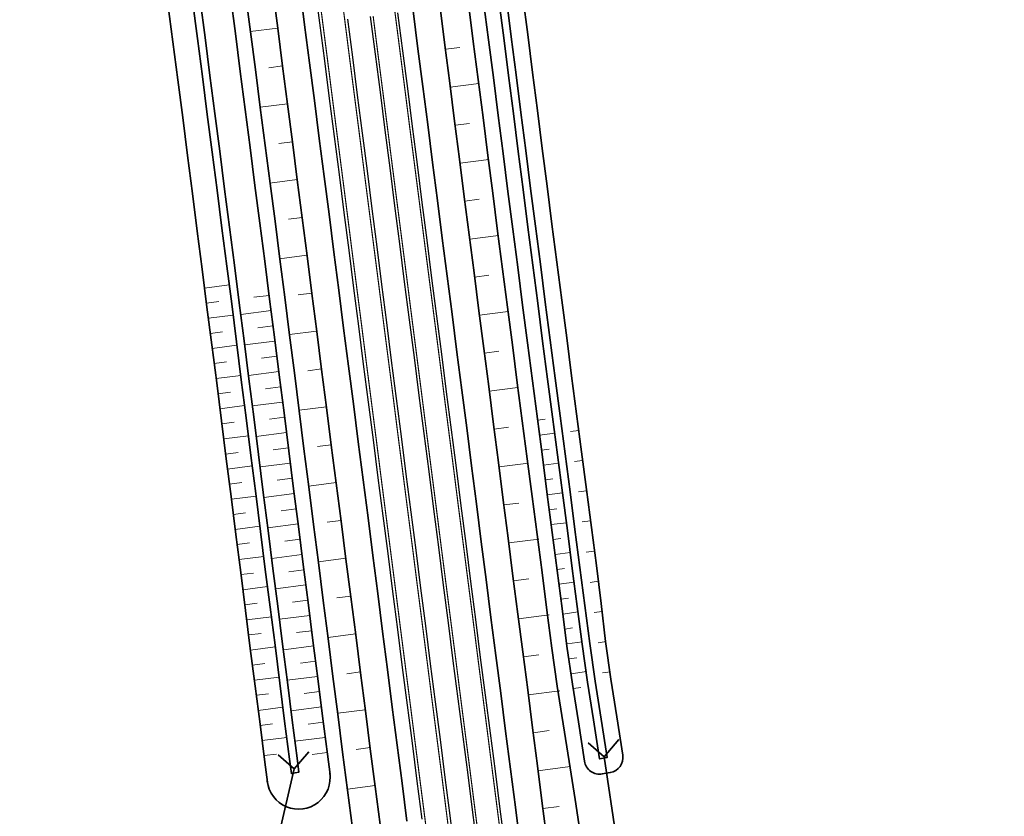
# Model space of a CAD drawing. Header units: metres. Extents: x 154839 to 161660, y 370737 to 378039.
# Tile 76 of 121: x 157084 to 157213, y 373805 to 373909. Entities that reach past the tile are written whole.
import ezdxf

# ---------------------------------------------------------------- set-up
doc = ezdxf.new("R2010")
doc.units = ezdxf.units.M
doc.linetypes.add('VW-3-3_STREEP', pattern=[6, 3, -3])
for name, color, linetype, lineweight in [('B-WE-GW-TALUDARCERING_LANG-G', 100, 'Continuous', 18), ('B-WE-GW-TALUDARCERING_WATER-G', 130, 'Continuous', 18), ('N-WE-GW-GRONDWERK_BERM-G', 100, 'Continuous', 35), ('N-WE-GW-WATERGANG-G', 130, 'Continuous', 35), ('n-we-kw-kunstwerk_duiker-g', 170, 'Continuous', 35), ('N-WE-VH-VERHARDING_HALFVERHARDING_BERM-G', 252, 'Continuous', 35), ('N-WE-VH-VERHARDING_KANTVERHARDING-G', 210, 'Continuous', 30), ('N-WE-VW-MARKERING_LANGS_STREEP_33_015-G', 7, 'VW-3-3_STREEP', 35), ('N-WE-VW-MARKERING_LANGS_STREEP_DOORGETROKKEN_015-G', 7, 'Continuous', 35)]:
    doc.layers.add(name, color=color, linetype=linetype, lineweight=lineweight)

msp = doc.modelspace()

# ---------------------------------------------------------------- linework, layer by layer
at = {"layer": 'B-WE-GW-TALUDARCERING_LANG-G'}
for p, q in [((157117.73, 373908.16), (157114.14, 373907.7)), ((157139.66, 373905.38), (157141.54, 373905.62)), ((157118.37, 373903.21), (157116.57, 373902.98)), ((157140.3, 373900.41), (157144.06, 373900.9)), ((157119, 373898.26), (157115.42, 373897.8)), ((157140.94, 373895.45), (157142.82, 373895.69)), ((157119.64, 373893.3), (157117.85, 373893.07)), ((157141.58, 373890.48), (157145.33, 373890.96)), ((157120.28, 373888.35), (157116.7, 373887.89)), ((157142.22, 373885.52), (157144.09, 373885.76)), ((157120.91, 373883.4), (157119.13, 373883.17)), ((157142.85, 373880.55), (157146.6, 373881.03)), ((157121.55, 373878.44), (157117.98, 373877.98)), ((157143.49, 373875.59), (157145.36, 373875.83)), ((157122.18, 373873.49), (157120.4, 373873.26)), ((157144.13, 373870.62), (157147.88, 373871.1)), ((157122.82, 373868.53), (157119.26, 373868.08)), ((157144.77, 373865.66), (157146.64, 373865.9)), ((157123.46, 373863.58), (157121.68, 373863.35)), ((157145.4, 373860.69), (157149.15, 373861.17)), ((157124.09, 373858.63), (157120.53, 373858.17)), ((157146.04, 373855.72), (157147.94, 373855.97)), ((157124.73, 373853.67), (157122.94, 373853.44)), ((157146.68, 373850.76), (157150.52, 373851.25)), ((157125.37, 373848.72), (157121.79, 373848.26)), ((157147.32, 373845.79), (157149.26, 373846.04)), ((157126, 373843.77), (157124.21, 373843.54)), ((157147.96, 373840.83), (157151.89, 373841.33)), ((157126.64, 373838.81), (157123.05, 373838.35)), ((157148.59, 373835.86), (157150.58, 373836.12)), ((157127.28, 373833.86), (157125.48, 373833.63)), ((157149.23, 373830.9), (157153.26, 373831.41)), ((157127.91, 373828.91), (157124.31, 373828.44)), ((157149.87, 373825.93), (157151.9, 373826.19)), ((157128.55, 373823.95), (157126.75, 373823.72)), ((157150.51, 373820.97), (157154.62, 373821.49)), ((157129.18, 373819), (157125.58, 373818.54)), ((157151.15, 373816), (157153.23, 373816.27)), ((157129.82, 373814.05), (157128.01, 373813.81)), ((157151.78, 373811.03), (157155.99, 373811.58)), ((157130.46, 373809.09), (157126.84, 373808.63)), ((157152.42, 373806.07), (157154.57, 373806.35))]:
    msp.add_line(p, q, dxfattribs=at)
at = {"layer": 'B-WE-GW-TALUDARCERING_WATER-G'}
for p, q in [((157108.16, 373874.15), (157111.38, 373874.56)), ((157108.41, 373872.17), (157110.02, 373872.38)), ((157116.59, 373873.2), (157114.61, 373872.95)), ((157116.85, 373871.21), (157112.88, 373870.7)), ((157108.66, 373870.2), (157111.88, 373870.61)), ((157108.91, 373868.23), (157110.52, 373868.43)), ((157117.1, 373869.21), (157115.12, 373868.96)), ((157117.35, 373867.22), (157113.39, 373866.71)), ((157109.16, 373866.26), (157112.38, 373866.67)), ((157109.41, 373864.28), (157111.02, 373864.49)), ((157117.61, 373865.23), (157115.62, 373864.97)), ((157117.86, 373863.23), (157113.89, 373862.73)), ((157109.66, 373862.31), (157112.89, 373862.72)), ((157109.91, 373860.34), (157111.53, 373860.54)), ((157118.11, 373861.24), (157116.13, 373860.99)), ((157118.37, 373859.24), (157114.4, 373858.74)), ((157110.16, 373858.37), (157113.39, 373858.78)), ((157110.42, 373856.39), (157112.03, 373856.6)), ((157118.62, 373857.25), (157116.64, 373857)), ((157151.73, 373856.86), (157152.72, 373856.99)), ((157118.88, 373855.26), (157114.91, 373854.75)), ((157157.11, 373855.54), (157156.04, 373855.4)), ((157110.67, 373854.42), (157113.89, 373854.83)), ((157151.98, 373854.91), (157153.97, 373855.17)), ((157119.13, 373853.26), (157117.15, 373853.01)), ((157152.24, 373852.96), (157153.23, 373853.09)), ((157110.92, 373852.45), (157112.53, 373852.66)), ((157157.62, 373851.59), (157156.55, 373851.45)), ((157111.17, 373850.48), (157114.39, 373850.89)), ((157119.38, 373851.27), (157115.42, 373850.77)), ((157152.49, 373851.01), (157154.47, 373851.27)), ((157119.64, 373849.28), (157117.65, 373849.02)), ((157152.75, 373849.06), (157153.74, 373849.19)), ((157111.42, 373848.51), (157113.03, 373848.71)), ((157158.13, 373847.64), (157157.06, 373847.51)), ((157111.67, 373846.53), (157114.89, 373846.94)), ((157119.89, 373847.28), (157115.92, 373846.78)), ((157153, 373847.11), (157154.98, 373847.37)), ((157120.14, 373845.29), (157118.16, 373845.04)), ((157153.25, 373845.16), (157154.25, 373845.29)), ((157111.92, 373844.56), (157113.53, 373844.77)), ((157158.64, 373843.7), (157157.57, 373843.56)), ((157112.17, 373842.59), (157115.4, 373843)), ((157120.4, 373843.3), (157116.43, 373842.79)), ((157153.51, 373843.21), (157155.49, 373843.47)), ((157120.65, 373841.3), (157118.67, 373841.05)), ((157153.76, 373841.26), (157154.75, 373841.39)), ((157112.42, 373840.62), (157114.03, 373840.82)), ((157112.67, 373838.64), (157115.9, 373839.05)), ((157120.9, 373839.31), (157116.94, 373838.8)), ((157154.02, 373839.31), (157156, 373839.57)), ((157159.15, 373839.75), (157158.08, 373839.61)), ((157121.16, 373837.32), (157119.17, 373837.06)), ((157154.27, 373837.36), (157155.26, 373837.49)), ((157112.92, 373836.67), (157114.54, 373836.88)), ((157113.18, 373834.7), (157116.4, 373835.11)), ((157121.41, 373835.32), (157117.44, 373834.82)), ((157154.52, 373835.41), (157156.51, 373835.67)), ((157159.66, 373835.8), (157158.59, 373835.66)), ((157154.78, 373833.46), (157155.77, 373833.59)), ((157113.43, 373832.73), (157115.04, 373832.93)), ((157121.67, 373833.33), (157119.68, 373833.08)), ((157113.68, 373830.75), (157116.9, 373831.16)), ((157121.92, 373831.33), (157117.95, 373830.83)), ((157155.04, 373831.51), (157157.04, 373831.79)), ((157160.16, 373831.85), (157159.12, 373831.72)), ((157155.31, 373829.56), (157156.31, 373829.7)), ((157113.93, 373828.78), (157115.54, 373828.99)), ((157122.17, 373829.34), (157120.19, 373829.09)), ((157114.18, 373826.81), (157117.4, 373827.22)), ((157122.43, 373827.35), (157118.46, 373826.84)), ((157155.59, 373827.61), (157157.58, 373827.9)), ((157160.7, 373827.91), (157159.67, 373827.77)), ((157155.86, 373825.67), (157156.86, 373825.81)), ((157114.43, 373824.84), (157116.04, 373825.04)), ((157122.68, 373825.35), (157120.7, 373825.1)), ((157114.68, 373822.87), (157117.91, 373823.28)), ((157122.93, 373823.36), (157118.97, 373822.86)), ((157156.14, 373823.72), (157158.12, 373824)), ((157161.25, 373823.97), (157160.22, 373823.82)), ((157156.41, 373821.77), (157157.4, 373821.91)), ((157114.93, 373820.89), (157116.54, 373821.1)), ((157123.19, 373821.37), (157121.2, 373821.11)), ((157115.18, 373818.92), (157118.41, 373819.33)), ((157123.44, 373819.37), (157119.47, 373818.87)), ((157115.43, 373816.95), (157117.05, 373817.15)), ((157123.69, 373817.38), (157121.71, 373817.13)), ((157115.69, 373814.98), (157118.91, 373815.39)), ((157123.95, 373815.39), (157119.98, 373814.88)), ((157115.94, 373813), (157117.55, 373813.21)), ((157124.2, 373813.39), (157122.22, 373813.14))]:
    msp.add_line(p, q, dxfattribs=at)
at = {"layer": 'N-WE-GW-GRONDWERK_BERM-G', "flags": 128}
for points in [[(157113.52, 373912.64), (157114.17, 373907.68), (157114.81, 373902.72), (157115.45, 373897.76), (157116.09, 373892.81), (157116.73, 373887.85), (157117.37, 373882.89), (157118.01, 373877.93), (157118.64, 373872.97), (157119.27, 373868.01), (157119.91, 373863.05), (157120.54, 373858.09), (157121.16, 373853.13), (157121.79, 373848.17), (157122.42, 373843.21), (157123.05, 373838.25), (157123.68, 373833.29), (157124.31, 373828.33), (157124.94, 373823.37), (157125.58, 373818.41), (157126.21, 373813.45), (157126.85, 373808.49), (157127.49, 373803.53)], [(157117.1, 373913.1), (157117.73, 373908.14), (157118.37, 373903.18), (157119.01, 373898.22), (157119.64, 373893.26), (157120.28, 373888.3), (157120.92, 373883.34), (157121.56, 373878.38), (157122.19, 373873.43), (157122.83, 373868.47), (157123.47, 373863.51), (157124.1, 373858.55), (157124.74, 373853.59), (157125.38, 373848.63), (157126.02, 373843.67), (157126.65, 373838.71), (157127.29, 373833.75), (157127.93, 373828.79), (157128.56, 373823.83), (157129.2, 373818.87), (157129.84, 373813.91), (157130.47, 373808.95), (157131.11, 373804)], [(157152.97, 373801.76), (157152.34, 373806.72), (157151.7, 373811.68), (157151.06, 373816.64), (157150.43, 373821.6), (157149.79, 373826.56), (157149.15, 373831.52), (157148.51, 373836.48), (157147.88, 373841.44), (157147.24, 373846.4), (157146.6, 373851.36), (157145.97, 373856.31), (157145.33, 373861.27), (157144.69, 373866.23), (157144.06, 373871.19), (157143.42, 373876.15), (157142.78, 373881.11), (157142.14, 373886.07), (157141.51, 373891.03), (157140.87, 373895.99), (157140.23, 373900.95), (157139.6, 373905.91), (157138.96, 373910.87)], [(157142.69, 373911.35), (157143.32, 373906.39), (157143.95, 373901.43), (157144.59, 373896.47), (157145.22, 373891.51), (157145.86, 373886.55), (157146.5, 373881.59), (157147.14, 373876.63), (157147.78, 373871.67), (157148.43, 373866.71), (157149.07, 373861.75), (157149.72, 373856.8), (157150.37, 373851.84), (157151.01, 373846.88), (157151.66, 373841.92), (157152.31, 373836.96), (157152.95, 373832.01), (157153.59, 373827.05), (157154.3, 373822.1), (157155.08, 373817.16), (157155.86, 373812.22), (157156.63, 373807.27), (157157.4, 373802.33)]]:
    msp.add_lwpolyline(points, dxfattribs=at)
at = {"layer": 'N-WE-GW-WATERGANG-G', "flags": 128}
for points in [[(157111.54, 373912.38), (157112.18, 373907.43), (157112.83, 373902.47), (157113.47, 373897.51), (157114.11, 373892.55), (157114.75, 373887.59), (157115.39, 373882.63), (157116.02, 373877.67), (157116.66, 373872.71), (157117.29, 373867.75), (157117.92, 373862.79), (157118.55, 373857.83), (157119.18, 373852.87), (157119.81, 373847.91), (157120.44, 373842.95), (157121.06, 373837.99), (157121.69, 373833.03), (157122.33, 373828.07), (157122.96, 373823.11), (157123.59, 373818.15), (157124.23, 373813.19), (157124.57, 373810.52)], [(157146.66, 373911.86), (157147.29, 373906.9), (157147.92, 373901.94), (157148.56, 373896.98), (157149.19, 373892.02), (157149.83, 373887.06), (157150.47, 373882.1), (157151.11, 373877.14), (157151.75, 373872.18), (157152.39, 373867.22), (157153.04, 373862.26), (157153.69, 373857.31), (157154.33, 373852.35), (157154.98, 373847.39), (157155.63, 373842.43), (157156.27, 373837.47), (157156.92, 373832.52), (157157.56, 373827.56), (157158.27, 373822.61), (157159.05, 373817.67), (157159.85, 373812.57), (157160.83, 373812.74), (157160.04, 373817.79), (157159.26, 373822.74), (157158.55, 373827.68), (157157.91, 373832.64), (157157.27, 373837.6), (157156.62, 373842.56), (157155.97, 373847.52), (157155.33, 373852.48), (157154.68, 373857.43), (157154.03, 373862.39), (157153.39, 373867.35), (157152.74, 373872.31), (157152.1, 373877.27), (157151.46, 373882.23), (157150.82, 373887.18), (157150.18, 373892.14), (157149.55, 373897.1), (157148.91, 373902.06), (157148.28, 373907.02), (157147.65, 373911.98)], [(157116.38, 373809.52), (157116.04, 373812.14), (157115.41, 373817.11), (157114.77, 373822.07), (157114.14, 373827.03), (157113.51, 373831.99), (157112.88, 373836.95), (157112.25, 373841.92), (157111.62, 373846.88), (157111, 373851.84), (157110.37, 373856.79), (157109.74, 373861.75), (157109.11, 373866.71), (157108.47, 373871.67), (157107.84, 373876.62), (157107.2, 373881.58), (157106.57, 373886.54), (157105.93, 373891.49), (157105.29, 373896.45), (157104.65, 373901.41), (157104, 373906.36), (157103.36, 373911.32)], [(157107.57, 373911.87), (157108.22, 373906.91), (157108.86, 373901.95), (157109.5, 373897), (157110.14, 373892.04), (157110.78, 373887.08), (157111.42, 373882.12), (157112.05, 373877.16), (157112.69, 373872.21), (157113.32, 373867.25), (157113.95, 373862.29), (157114.58, 373857.33), (157115.21, 373852.37), (157115.84, 373847.41), (157116.47, 373842.45), (157117.1, 373837.49), (157117.73, 373832.53), (157118.36, 373827.57), (157118.99, 373822.61), (157119.62, 373817.65), (157120.26, 373812.68), (157120.5, 373810.84), (157119.51, 373810.66), (157119.27, 373812.56), (157118.63, 373817.52), (157118, 373822.48), (157117.37, 373827.44), (157116.73, 373832.4), (157116.1, 373837.36), (157115.48, 373842.33), (157114.85, 373847.29), (157114.22, 373852.24), (157113.59, 373857.2), (157112.96, 373862.16), (157112.33, 373867.12), (157111.7, 373872.08), (157111.06, 373877.04), (157110.43, 373882), (157109.79, 373886.95), (157109.15, 373891.91), (157108.51, 373896.87), (157107.87, 373901.82), (157107.22, 373906.78), (157106.58, 373911.74)]]:
    msp.add_lwpolyline(points, dxfattribs=at)
msp.add_lwpolyline([(157149.8, 373912.26), (157150.43, 373907.3), (157151.07, 373902.34), (157151.7, 373897.38), (157152.34, 373892.42), (157152.97, 373887.46), (157153.61, 373882.5), (157154.25, 373877.54), (157154.9, 373872.58), (157155.54, 373867.63), (157156.18, 373862.67), (157156.83, 373857.71), (157157.48, 373852.75), (157158.13, 373847.79), (157158.77, 373842.84), (157159.42, 373837.88), (157160.06, 373832.92), (157160.63, 373827.95), (157161.3, 373823), (157162.08, 373818.06), (157162.87, 373813.06, -0.408799), (157161.24, 373810.78), (157160.19, 373810.6, -0.419649), (157157.87, 373812.26), (157157.06, 373817.41), (157156.29, 373822.35), (157155.57, 373827.3), (157154.93, 373832.26), (157154.29, 373837.22), (157153.64, 373842.18), (157153, 373847.14), (157152.35, 373852.09), (157151.7, 373857.05), (157151.06, 373862.01), (157150.41, 373866.97), (157149.77, 373871.93), (157149.13, 373876.88), (157148.48, 373881.84), (157147.85, 373886.8), (157147.21, 373891.76), (157146.57, 373896.72), (157145.94, 373901.68), (157145.3, 373906.64), (157144.67, 373911.6)], format="xyb", dxfattribs=at)
at = {"layer": 'N-WE-GW-WATERGANG-G'}
msp.add_arc((157120.46, 373810.12), 4.13, 186.3385, 9.0547, dxfattribs=at)
at = {"layer": 'n-we-kw-kunstwerk_duiker-g'}
for p, q in [((157160.43, 373812.86), (157158.35, 373814.68)), ((157160.43, 373812.86), (157162.38, 373815.09)), ((157119.86, 373811.27), (157117.77, 373813.09)), ((157119.86, 373811.27), (157121.8, 373813.5)), ((157164.84, 373783.56), (157160.43, 373812.86)), ((157112.92, 373781), (157119.86, 373811.27))]:
    msp.add_line(p, q, dxfattribs=at)
at = {"layer": 'N-WE-VH-VERHARDING_HALFVERHARDING_BERM-G', "flags": 128}
for points in [[(157120.62, 373913.55), (157121.25, 373908.59), (157121.89, 373903.63), (157122.53, 373898.67), (157123.17, 373893.71), (157123.8, 373888.76), (157124.44, 373883.8), (157125.08, 373878.84), (157125.71, 373873.88), (157126.35, 373868.92), (157126.99, 373863.96), (157127.63, 373859), (157128.26, 373854.04), (157128.9, 373849.08), (157129.54, 373844.12), (157130.17, 373839.16), (157130.81, 373834.2), (157131.45, 373829.24), (157132.08, 373824.28), (157132.72, 373819.33), (157133.36, 373814.37), (157134, 373809.41), (157134.63, 373804.45)], [(157149.45, 373801.31), (157148.82, 373806.27), (157148.18, 373811.23), (157147.54, 373816.19), (157146.91, 373821.15), (157146.27, 373826.11), (157145.63, 373831.07), (157144.99, 373836.03), (157144.36, 373840.98), (157143.72, 373845.94), (157143.08, 373850.9), (157142.45, 373855.86), (157141.81, 373860.82), (157141.17, 373865.78), (157140.53, 373870.74), (157139.9, 373875.7), (157139.26, 373880.66), (157138.62, 373885.62), (157137.99, 373890.58), (157137.35, 373895.54), (157136.71, 373900.5), (157136.07, 373905.45), (157135.44, 373910.41)]]:
    msp.add_lwpolyline(points, dxfattribs=at)
at = {"layer": 'N-WE-VH-VERHARDING_KANTVERHARDING-G'}
for points in [[(157136.62, 373804.7), (157135.98, 373809.66), (157135.34, 373814.62), (157134.71, 373819.58), (157134.07, 373824.54), (157133.43, 373829.5), (157132.79, 373834.46), (157132.16, 373839.42), (157131.52, 373844.38), (157130.88, 373849.34), (157130.25, 373854.3), (157129.61, 373859.25), (157128.97, 373864.21), (157128.33, 373869.17), (157127.7, 373874.13), (157127.06, 373879.09), (157126.42, 373884.05), (157125.79, 373889.01), (157125.15, 373893.97), (157124.51, 373898.93), (157123.88, 373903.89), (157123.24, 373908.85), (157122.6, 373913.81)], [(157147.47, 373801.06), (157146.83, 373806.02), (157146.2, 373810.97), (157145.56, 373815.93), (157144.92, 373820.89), (157144.28, 373825.85), (157143.65, 373830.81), (157143.01, 373835.77), (157142.37, 373840.73), (157141.74, 373845.69), (157141.1, 373850.65), (157140.46, 373855.61), (157139.82, 373860.57), (157139.19, 373865.53), (157138.55, 373870.49), (157137.91, 373875.44), (157137.28, 373880.4), (157136.64, 373885.36), (157136, 373890.32), (157135.37, 373895.28), (157134.73, 373900.24), (157134.09, 373905.2), (157133.45, 373910.16)]]:
    msp.add_lwpolyline(points, dxfattribs=at)
at = {"layer": 'N-WE-VH-VERHARDING_KANTVERHARDING-G', "flags": 128}
for points in [[(157129.83, 373909.69), (157130.47, 373904.73), (157131.11, 373899.78), (157131.75, 373894.82), (157132.38, 373889.86), (157133.02, 373884.9), (157133.66, 373879.94), (157134.29, 373874.98), (157134.93, 373870.02), (157135.57, 373865.06), (157136.2, 373860.1), (157136.84, 373855.14), (157137.48, 373850.18), (157138.12, 373845.22), (157138.75, 373840.26), (157139.39, 373835.31), (157140.03, 373830.35), (157140.66, 373825.39), (157141.3, 373820.43), (157141.94, 373815.47), (157142.58, 373810.51), (157143.21, 373805.55), (157143.85, 373800.59)], [(157126.86, 373909.31), (157127.5, 373904.35), (157128.13, 373899.39), (157128.77, 373894.43), (157129.41, 373889.47), (157130.04, 373884.52), (157130.68, 373879.56), (157131.32, 373874.6), (157131.95, 373869.64), (157132.59, 373864.68), (157133.23, 373859.72), (157133.87, 373854.76), (157134.5, 373849.8), (157135.14, 373844.84), (157135.78, 373839.88), (157136.41, 373834.92), (157137.05, 373829.96), (157137.69, 373825), (157138.33, 373820.05), (157138.96, 373815.09), (157139.6, 373810.13), (157140.24, 373805.17), (157140.87, 373800.21)]]:
    msp.add_lwpolyline(points, dxfattribs=at)
at = {"layer": 'N-WE-VW-MARKERING_LANGS_STREEP_33_015-G', "flags": 128}
for points in [[(156963.78, 374689.47, 0.15, 0.15, 0), (156965.21, 374686.28, 0.15, 0.15, 0), (156967.22, 374681.65, 0.15, 0.15, 0), (156969.19, 374677, 0.15, 0.15, 0), (156971.11, 374672.34, 0.15, 0.15, 0), (156972.99, 374667.65, 0.15, 0.15, 0), (156974.82, 374662.95, 0.15, 0.15, 0), (156976.6, 374658.22, 0.15, 0.15, 0), (156978.31, 374653.47, 0.15, 0.15, 0), (156980.02, 374648.72, 0.15, 0.15, 0), (156981.66, 374643.95, 0.15, 0.15, 0), (156983.25, 374639.17, 0.15, 0.15, 0), (156984.8, 374634.37, 0.15, 0.15, 0), (156986.31, 374629.57, 0.15, 0.15, 0), (156987.79, 374624.76, 0.15, 0.15, 0), (156989.24, 374619.95, 0.15, 0.15, 0), (156990.66, 374615.13, 0.15, 0.15, 0), (156990.66, 374615.13, 0.15, 0.15, 0), (156992.06, 374610.31, 0.15, 0.15, 0), (156993.44, 374605.49, 0.15, 0.15, 0), (156994.81, 374600.67, 0.15, 0.15, 0), (156996.17, 374595.85, 0.15, 0.15, 0), (156997.52, 374591.04, 0.15, 0.15, 0), (156998.88, 374586.22, 0.15, 0.15, 0), (157000.23, 374581.41, 0.15, 0.15, 0), (157001.59, 374576.6, 0.15, 0.15, 0), (157002.94, 374571.78, 0.15, 0.15, 0), (157004.29, 374566.97, 0.15, 0.15, 0), (157005.65, 374562.16, 0.15, 0.15, 0), (157007, 374557.34, 0.15, 0.15, 0), (157008.35, 374552.53, 0.15, 0.15, 0), (157009.71, 374547.72, 0.15, 0.15, 0), (157011.06, 374542.9, 0.15, 0.15, 0), (157012.41, 374538.09, 0.15, 0.15, 0), (157013.77, 374533.28, 0.15, 0.15, 0), (157015.12, 374528.47, 0.15, 0.15, 0), (157016.47, 374523.65, 0.15, 0.15, 0), (157017.83, 374518.84, 0.15, 0.15, 0), (157019.18, 374514.03, 0.15, 0.15, 0), (157020.53, 374509.21, 0.15, 0.15, 0), (157021.89, 374504.4, 0.15, 0.15, 0), (157023.24, 374499.59, 0.15, 0.15, 0), (157024.6, 374494.77, 0.15, 0.15, 0), (157025.95, 374489.96, 0.15, 0.15, 0), (157027.3, 374485.15, 0.15, 0.15, 0), (157028.66, 374480.33, 0.15, 0.15, 0), (157031.36, 374470.71, 0.15, 0.15, 0), (157034.07, 374461.08, 0.15, 0.15, 0), (157036.78, 374451.45, 0.15, 0.15, 0), (157039.48, 374441.83, 0.15, 0.15, 0), (157042.19, 374432.2, 0.15, 0.15, 0), (157044.9, 374422.57, 0.15, 0.15, 0), (157047.61, 374412.95, 0.15, 0.15, 0), (157050.31, 374403.32, 0.15, 0.15, 0), (157053.02, 374393.68, 0.15, 0.15, 0), (157054.35, 374388.85, 0.15, 0.15, 0), (157055.69, 374384.02, 0.15, 0.15, 0), (157056.99, 374379.18, 0.15, 0.15, 0), (157058.3, 374374.34, 0.15, 0.15, 0), (157059.58, 374369.49, 0.15, 0.15, 0), (157060.86, 374364.64, 0.15, 0.15, 0), (157062.11, 374359.78, 0.15, 0.15, 0), (157063.36, 374354.93, 0.15, 0.15, 0), (157064.58, 374350.06, 0.15, 0.15, 0), (157065.8, 374345.2, 0.15, 0.15, 0), (157066.99, 374340.33, 0.15, 0.15, 0), (157068.18, 374335.46, 0.15, 0.15, 0), (157069.34, 374330.58, 0.15, 0.15, 0), (157070.51, 374325.71, 0.15, 0.15, 0), (157071.64, 374320.82, 0.15, 0.15, 0), (157072.78, 374315.94, 0.15, 0.15, 0), (157073.88, 374311.05, 0.15, 0.15, 0), (157074.99, 374306.16, 0.15, 0.15, 0), (157076.07, 374301.26, 0.15, 0.15, 0), (157077.14, 374296.36, 0.15, 0.15, 0), (157078.19, 374291.46, 0.15, 0.15, 0), (157079.24, 374286.56, 0.15, 0.15, 0), (157080.26, 374281.65, 0.15, 0.15, 0), (157081.28, 374276.74, 0.15, 0.15, 0), (157082.27, 374271.82, 0.15, 0.15, 0), (157083.26, 374266.91, 0.15, 0.15, 0), (157084.22, 374261.99, 0.15, 0.15, 0), (157085.18, 374257.06, 0.15, 0.15, 0), (157086.11, 374252.14, 0.15, 0.15, 0), (157087.05, 374247.21, 0.15, 0.15, 0), (157087.95, 374242.28, 0.15, 0.15, 0), (157088.85, 374237.35, 0.15, 0.15, 0), (157089.73, 374232.41, 0.15, 0.15, 0), (157090.6, 374227.47, 0.15, 0.15, 0), (157091.45, 374222.53, 0.15, 0.15, 0), (157092.29, 374217.59, 0.15, 0.15, 0), (157093.11, 374212.64, 0.15, 0.15, 0), (157093.93, 374207.69, 0.15, 0.15, 0), (157094.71, 374202.74, 0.15, 0.15, 0), (157095.5, 374197.79, 0.15, 0.15, 0), (157096.26, 374192.83, 0.15, 0.15, 0), (157097.02, 374187.88, 0.15, 0.15, 0), (157097.75, 374182.92, 0.15, 0.15, 0), (157098.48, 374177.96, 0.15, 0.15, 0), (157099.18, 374172.99, 0.15, 0.15, 0), (157099.88, 374168.03, 0.15, 0.15, 0), (157100.55, 374163.06, 0.15, 0.15, 0), (157101.22, 374158.09, 0.15, 0.15, 0), (157101.86, 374153.12, 0.15, 0.15, 0), (157102.5, 374148.16, 0.15, 0.15, 0), (157103.78, 374138.24, 0.15, 0.15, 0), (157105.05, 374128.32, 0.15, 0.15, 0), (157106.33, 374118.4, 0.15, 0.15, 0), (157107.6, 374108.48, 0.15, 0.15, 0), (157108.87, 374098.56, 0.15, 0.15, 0), (157110.15, 374088.64, 0.15, 0.15, 0), (157111.42, 374078.73, 0.15, 0.15, 0), (157112.7, 374068.81, 0.15, 0.15, 0), (157113.97, 374058.89, 0.15, 0.15, 0), (157114.61, 374053.93, 0.15, 0.15, 0), (157115.24, 374048.97, 0.15, 0.15, 0), (157115.88, 374044.01, 0.15, 0.15, 0), (157116.52, 374039.05, 0.15, 0.15, 0), (157117.16, 374034.09, 0.15, 0.15, 0), (157117.79, 374029.13, 0.15, 0.15, 0), (157118.43, 374024.17, 0.15, 0.15, 0), (157119.07, 374019.21, 0.15, 0.15, 0), (157119.7, 374014.26, 0.15, 0.15, 0), (157120.34, 374009.3, 0.15, 0.15, 0), (157120.98, 374004.34, 0.15, 0.15, 0), (157121.62, 373999.38, 0.15, 0.15, 0), (157122.25, 373994.42, 0.15, 0.15, 0), (157122.89, 373989.46, 0.15, 0.15, 0), (157123.53, 373984.5, 0.15, 0.15, 0), (157124.16, 373979.54, 0.15, 0.15, 0), (157124.8, 373974.58, 0.15, 0.15, 0), (157125.44, 373969.62, 0.15, 0.15, 0), (157126.07, 373964.66, 0.15, 0.15, 0), (157126.71, 373959.7, 0.15, 0.15, 0), (157127.35, 373954.74, 0.15, 0.15, 0), (157127.99, 373949.79, 0.15, 0.15, 0), (157128.62, 373944.83, 0.15, 0.15, 0), (157129.26, 373939.87, 0.15, 0.15, 0), (157129.9, 373934.91, 0.15, 0.15, 0), (157130.53, 373929.95, 0.15, 0.15, 0), (157131.17, 373924.99, 0.15, 0.15, 0), (157131.81, 373920.03, 0.15, 0.15, 0), (157132.45, 373915.07, 0.15, 0.15, 0), (157133.08, 373910.11, 0.15, 0.15, 0), (157133.72, 373905.15, 0.15, 0.15, 0), (157134.36, 373900.19, 0.15, 0.15, 0), (157134.99, 373895.23, 0.15, 0.15, 0), (157135.63, 373890.27, 0.15, 0.15, 0), (157136.27, 373885.32, 0.15, 0.15, 0), (157136.9, 373880.36, 0.15, 0.15, 0), (157137.54, 373875.4, 0.15, 0.15, 0), (157138.18, 373870.44, 0.15, 0.15, 0), (157138.82, 373865.48, 0.15, 0.15, 0), (157139.45, 373860.52, 0.15, 0.15, 0), (157140.09, 373855.56, 0.15, 0.15, 0), (157140.73, 373850.6, 0.15, 0.15, 0), (157141.36, 373845.64, 0.15, 0.15, 0), (157142, 373840.68, 0.15, 0.15, 0), (157142.64, 373835.72, 0.15, 0.15, 0), (157143.28, 373830.76, 0.15, 0.15, 0), (157143.91, 373825.8, 0.15, 0.15, 0), (157144.55, 373820.84, 0.15, 0.15, 0), (157145.19, 373815.89, 0.15, 0.15, 0), (157145.82, 373810.93, 0.15, 0.15, 0), (157146.46, 373805.97, 0.15, 0.15, 0), (157147.1, 373801.01, 0.15, 0.15, 0), (157147.73, 373796.05, 0.15, 0.15, 0), (157148.37, 373791.09, 0.15, 0.15, 0), (157149.01, 373786.13, 0.15, 0.15, 0), (157149.65, 373781.17, 0.15, 0.15, 0), (157150.28, 373776.21, 0.15, 0.15, 0), (157150.92, 373771.25, 0.15, 0.15, 0), (157151.56, 373766.29, 0.15, 0.15, 0), (157152.19, 373761.33, 0.15, 0.15, 0), (157152.83, 373756.37, 0.15, 0.15, 0), (157153.47, 373751.42, 0.15, 0.15, 0), (157154.11, 373746.46, 0.15, 0.15, 0), (157154.74, 373741.5, 0.15, 0.15, 0), (157155.38, 373736.54, 0.15, 0.15, 0), (157156.02, 373731.58, 0.15, 0.15, 0), (157156.65, 373726.62, 0.15, 0.15, 0), (157157.29, 373721.66, 0.15, 0.15, 0), (157157.93, 373716.7, 0.15, 0.15, 0), (157158.56, 373711.74, 0.15, 0.15, 0), (157159.2, 373706.78, 0.15, 0.15, 0), (157159.84, 373701.82, 0.15, 0.15, 0), (157160.48, 373696.86, 0.15, 0.15, 0), (157161.11, 373691.9, 0.15, 0.15, 0), (157161.75, 373686.95, 0.15, 0.15, 0), (157162.39, 373681.99, 0.15, 0.15, 0), (157163.02, 373677.03, 0.15, 0.15, 0), (157163.66, 373672.07, 0.15, 0.15, 0), (157164.3, 373667.11, 0.15, 0.15, 0), (157164.94, 373662.15, 0.15, 0.15, 0), (157165.57, 373657.19, 0.15, 0.15, 0), (157166.21, 373652.23, 0.15, 0.15, 0), (157166.85, 373647.27, 0.15, 0.15, 0), (157167.48, 373642.31, 0.15, 0.15, 0), (157168.76, 373632.39, 0.15, 0.15, 0), (157170.03, 373622.48, 0.15, 0.15, 0), (157171.31, 373612.56, 0.15, 0.15, 0), (157172.58, 373602.64, 0.15, 0.15, 0), (157173.85, 373592.72, 0.15, 0.15, 0), (157175.13, 373582.8, 0.15, 0.15, 0), (157176.4, 373572.88, 0.15, 0.15, 0), (157177.68, 373562.96, 0.15, 0.15, 0), (157178.95, 373553.05, 0.15, 0.15, 0), (157180.23, 373543.13, 0.15, 0.15, 0), (157181.5, 373533.21, 0.15, 0.15, 0), (157182.77, 373523.29, 0.15, 0.15, 0), (157184.05, 373513.37, 0.15, 0.15, 0), (157185.32, 373503.45, 0.15, 0.15, 0), (157186.6, 373493.53, 0.15, 0.15, 0), (157187.87, 373483.62, 0.15, 0.15, 0), (157189.14, 373473.7, 0.15, 0.15, 0), (157190.42, 373463.78, 0.15, 0.15, 0), (157191.69, 373453.86, 0.15, 0.15, 0), (157192.97, 373443.94, 0.15, 0.15, 0), (157194.24, 373434.02, 0.15, 0.15, 0), (157195.51, 373424.11, 0.15, 0.15, 0), (157196.79, 373414.19, 0.15, 0.15, 0), (157198.06, 373404.27, 0.15, 0.15, 0), (157199.34, 373394.35, 0.15, 0.15, 0), (157200.61, 373384.43, 0.15, 0.15, 0), (157201.24, 373379.46, 0.15, 0.15, 0), (157201.87, 373374.49, 0.15, 0.15, 0), (157202.48, 373369.52, 0.15, 0.15, 0), (157203.1, 373364.55, 0.15, 0.15, 0), (157203.69, 373359.58, 0.15, 0.15, 0), (157204.29, 373354.61, 0.15, 0.15, 0), (157204.87, 373349.64, 0.15, 0.15, 0), (157205.45, 373344.66, 0.15, 0.15, 0), (157206.01, 373339.68, 0.15, 0.15, 0), (157206.58, 373334.71, 0.15, 0.15, 0), (157207.12, 373329.73, 0.15, 0.15, 0), (157207.67, 373324.75, 0.15, 0.15, 0), (157208.2, 373319.77, 0.15, 0.15, 0), (157208.73, 373314.79, 0.15, 0.15, 0), (157209.25, 373309.81, 0.15, 0.15, 0), (157209.76, 373304.83, 0.15, 0.15, 0), (157210.26, 373299.85, 0.15, 0.15, 0), (157210.75, 373294.86, 0.15, 0.15, 0), (157211.23, 373289.88, 0.15, 0.15, 0), (157211.72, 373284.89, 0.15, 0.15, 0), (157212.18, 373279.91, 0.15, 0.15, 0), (157212.64, 373274.92, 0.15, 0.15, 0), (157212.72, 373274.17, 0, 0, 0)], [(156955.21, 374685.25, 0.15, 0.15, 0), (156956.47, 374682.42, 0.15, 0.15, 0), (156958.45, 374677.88, 0.15, 0.15, 0), (156960.38, 374673.32, 0.15, 0.15, 0), (156962.26, 374668.74, 0.15, 0.15, 0), (156964.1, 374664.15, 0.15, 0.15, 0), (156965.9, 374659.53, 0.15, 0.15, 0), (156967.65, 374654.9, 0.15, 0.15, 0), (156969.32, 374650.24, 0.15, 0.15, 0), (156971, 374645.58, 0.15, 0.15, 0), (156972.61, 374640.89, 0.15, 0.15, 0), (156974.18, 374636.19, 0.15, 0.15, 0), (156975.7, 374631.47, 0.15, 0.15, 0), (156977.19, 374626.73, 0.15, 0.15, 0), (156978.65, 374621.98, 0.15, 0.15, 0), (156980.08, 374617.22, 0.15, 0.15, 0), (156981.49, 374612.45, 0.15, 0.15, 0), (156981.49, 374612.44, 0.15, 0.15, 0), (156982.88, 374607.66, 0.15, 0.15, 0), (156984.26, 374602.87, 0.15, 0.15, 0), (156985.62, 374598.07, 0.15, 0.15, 0), (156986.98, 374593.26, 0.15, 0.15, 0), (156988.33, 374588.45, 0.15, 0.15, 0), (156989.68, 374583.64, 0.15, 0.15, 0), (156991.04, 374578.83, 0.15, 0.15, 0), (156992.39, 374574.01, 0.15, 0.15, 0), (156993.75, 374569.2, 0.15, 0.15, 0), (156995.1, 374564.39, 0.15, 0.15, 0), (156996.45, 374559.57, 0.15, 0.15, 0), (156997.81, 374554.76, 0.15, 0.15, 0), (156999.16, 374549.95, 0.15, 0.15, 0), (157000.51, 374545.13, 0.15, 0.15, 0), (157001.87, 374540.32, 0.15, 0.15, 0), (157003.22, 374535.51, 0.15, 0.15, 0), (157004.57, 374530.69, 0.15, 0.15, 0), (157005.93, 374525.88, 0.15, 0.15, 0), (157007.28, 374521.07, 0.15, 0.15, 0), (157008.63, 374516.25, 0.15, 0.15, 0), (157009.99, 374511.44, 0.15, 0.15, 0), (157011.34, 374506.63, 0.15, 0.15, 0), (157012.69, 374501.81, 0.15, 0.15, 0), (157014.05, 374497, 0.15, 0.15, 0), (157015.4, 374492.19, 0.15, 0.15, 0), (157016.76, 374487.37, 0.15, 0.15, 0), (157018.11, 374482.56, 0.15, 0.15, 0), (157019.46, 374477.75, 0.15, 0.15, 0), (157022.17, 374468.12, 0.15, 0.15, 0), (157024.88, 374458.49, 0.15, 0.15, 0), (157027.58, 374448.87, 0.15, 0.15, 0), (157030.29, 374439.24, 0.15, 0.15, 0), (157033, 374429.61, 0.15, 0.15, 0), (157035.7, 374419.99, 0.15, 0.15, 0), (157038.41, 374410.36, 0.15, 0.15, 0), (157041.12, 374400.73, 0.15, 0.15, 0), (157043.82, 374391.11, 0.15, 0.15, 0), (157045.15, 374386.31, 0.15, 0.15, 0), (157046.48, 374381.5, 0.15, 0.15, 0), (157047.77, 374376.69, 0.15, 0.15, 0), (157049.07, 374371.87, 0.15, 0.15, 0), (157050.34, 374367.05, 0.15, 0.15, 0), (157051.61, 374362.23, 0.15, 0.15, 0), (157052.86, 374357.4, 0.15, 0.15, 0), (157054.1, 374352.57, 0.15, 0.15, 0), (157055.31, 374347.74, 0.15, 0.15, 0), (157056.53, 374342.9, 0.15, 0.15, 0), (157057.71, 374338.06, 0.15, 0.15, 0), (157058.9, 374333.22, 0.15, 0.15, 0), (157060.05, 374328.37, 0.15, 0.15, 0), (157061.21, 374323.52, 0.15, 0.15, 0), (157062.34, 374318.66, 0.15, 0.15, 0), (157063.47, 374313.8, 0.15, 0.15, 0), (157064.57, 374308.94, 0.15, 0.15, 0), (157065.67, 374304.08, 0.15, 0.15, 0), (157066.74, 374299.21, 0.15, 0.15, 0), (157067.81, 374294.34, 0.15, 0.15, 0), (157068.85, 374289.46, 0.15, 0.15, 0), (157069.89, 374284.59, 0.15, 0.15, 0), (157070.91, 374279.7, 0.15, 0.15, 0), (157071.92, 374274.82, 0.15, 0.15, 0), (157072.91, 374269.94, 0.15, 0.15, 0), (157073.89, 374265.05, 0.15, 0.15, 0), (157074.85, 374260.15, 0.15, 0.15, 0), (157075.8, 374255.26, 0.15, 0.15, 0), (157076.73, 374250.36, 0.15, 0.15, 0), (157077.66, 374245.46, 0.15, 0.15, 0), (157078.56, 374240.56, 0.15, 0.15, 0), (157079.46, 374235.65, 0.15, 0.15, 0), (157080.32, 374230.74, 0.15, 0.15, 0), (157081.19, 374225.84, 0.15, 0.15, 0), (157082.04, 374220.92, 0.15, 0.15, 0), (157082.88, 374216.01, 0.15, 0.15, 0), (157083.69, 374211.09, 0.15, 0.15, 0), (157084.5, 374206.17, 0.15, 0.15, 0), (157085.28, 374201.24, 0.15, 0.15, 0), (157086.07, 374196.32, 0.15, 0.15, 0), (157086.82, 374191.39, 0.15, 0.15, 0), (157087.57, 374186.46, 0.15, 0.15, 0), (157088.3, 374181.53, 0.15, 0.15, 0), (157089.02, 374176.6, 0.15, 0.15, 0), (157089.72, 374171.66, 0.15, 0.15, 0), (157090.42, 374166.72, 0.15, 0.15, 0), (157091.08, 374161.78, 0.15, 0.15, 0), (157091.75, 374156.84, 0.15, 0.15, 0), (157092.39, 374151.89, 0.15, 0.15, 0), (157093.03, 374146.94, 0.15, 0.15, 0), (157094.31, 374137.02, 0.15, 0.15, 0), (157095.58, 374127.1, 0.15, 0.15, 0), (157096.85, 374117.18, 0.15, 0.15, 0), (157098.13, 374107.26, 0.15, 0.15, 0), (157099.4, 374097.35, 0.15, 0.15, 0), (157100.68, 374087.43, 0.15, 0.15, 0), (157101.95, 374077.51, 0.15, 0.15, 0), (157103.22, 374067.59, 0.15, 0.15, 0), (157104.5, 374057.67, 0.15, 0.15, 0), (157105.14, 374052.71, 0.15, 0.15, 0), (157105.77, 374047.75, 0.15, 0.15, 0), (157106.41, 374042.79, 0.15, 0.15, 0), (157107.05, 374037.84, 0.15, 0.15, 0), (157107.68, 374032.88, 0.15, 0.15, 0), (157108.32, 374027.92, 0.15, 0.15, 0), (157108.96, 374022.96, 0.15, 0.15, 0), (157109.59, 374018, 0.15, 0.15, 0), (157110.23, 374013.04, 0.15, 0.15, 0), (157110.87, 374008.08, 0.15, 0.15, 0), (157111.51, 374003.12, 0.15, 0.15, 0), (157112.14, 373998.16, 0.15, 0.15, 0), (157112.78, 373993.2, 0.15, 0.15, 0), (157113.42, 373988.24, 0.15, 0.15, 0), (157114.05, 373983.28, 0.15, 0.15, 0), (157114.69, 373978.32, 0.15, 0.15, 0), (157115.33, 373973.36, 0.15, 0.15, 0), (157115.97, 373968.41, 0.15, 0.15, 0), (157116.6, 373963.45, 0.15, 0.15, 0), (157117.24, 373958.49, 0.15, 0.15, 0), (157117.88, 373953.53, 0.15, 0.15, 0), (157118.51, 373948.57, 0.15, 0.15, 0), (157119.15, 373943.61, 0.15, 0.15, 0), (157119.79, 373938.65, 0.15, 0.15, 0), (157120.42, 373933.69, 0.15, 0.15, 0), (157121.06, 373928.73, 0.15, 0.15, 0), (157121.7, 373923.77, 0.15, 0.15, 0), (157122.34, 373918.81, 0.15, 0.15, 0), (157122.97, 373913.85, 0.15, 0.15, 0), (157123.61, 373908.89, 0.15, 0.15, 0), (157124.25, 373903.94, 0.15, 0.15, 0), (157124.88, 373898.98, 0.15, 0.15, 0), (157125.52, 373894.02, 0.15, 0.15, 0), (157126.16, 373889.06, 0.15, 0.15, 0), (157126.8, 373884.1, 0.15, 0.15, 0), (157127.43, 373879.14, 0.15, 0.15, 0), (157128.07, 373874.18, 0.15, 0.15, 0), (157128.71, 373869.22, 0.15, 0.15, 0), (157129.34, 373864.26, 0.15, 0.15, 0), (157129.98, 373859.3, 0.15, 0.15, 0), (157130.62, 373854.34, 0.15, 0.15, 0), (157131.25, 373849.38, 0.15, 0.15, 0), (157131.89, 373844.42, 0.15, 0.15, 0), (157132.53, 373839.47, 0.15, 0.15, 0), (157133.17, 373834.51, 0.15, 0.15, 0), (157133.8, 373829.55, 0.15, 0.15, 0), (157134.44, 373824.59, 0.15, 0.15, 0), (157135.08, 373819.63, 0.15, 0.15, 0), (157135.71, 373814.67, 0.15, 0.15, 0), (157136.35, 373809.71, 0.15, 0.15, 0), (157136.99, 373804.75, 0.15, 0.15, 0), (157137.63, 373799.79, 0.15, 0.15, 0), (157138.26, 373794.83, 0.15, 0.15, 0), (157138.9, 373789.87, 0.15, 0.15, 0), (157139.54, 373784.91, 0.15, 0.15, 0), (157140.17, 373779.95, 0.15, 0.15, 0), (157140.81, 373774.99, 0.15, 0.15, 0), (157141.45, 373770.04, 0.15, 0.15, 0), (157142.09, 373765.08, 0.15, 0.15, 0), (157142.72, 373760.12, 0.15, 0.15, 0), (157143.36, 373755.16, 0.15, 0.15, 0), (157144, 373750.2, 0.15, 0.15, 0), (157144.63, 373745.24, 0.15, 0.15, 0), (157145.27, 373740.28, 0.15, 0.15, 0), (157145.91, 373735.32, 0.15, 0.15, 0), (157146.54, 373730.36, 0.15, 0.15, 0), (157147.18, 373725.4, 0.15, 0.15, 0), (157147.82, 373720.44, 0.15, 0.15, 0), (157148.46, 373715.48, 0.15, 0.15, 0), (157149.09, 373710.52, 0.15, 0.15, 0), (157149.73, 373705.57, 0.15, 0.15, 0), (157150.37, 373700.61, 0.15, 0.15, 0), (157151, 373695.65, 0.15, 0.15, 0), (157151.64, 373690.69, 0.15, 0.15, 0), (157152.28, 373685.73, 0.15, 0.15, 0), (157152.92, 373680.77, 0.15, 0.15, 0), (157153.55, 373675.81, 0.15, 0.15, 0), (157154.19, 373670.85, 0.15, 0.15, 0), (157154.83, 373665.89, 0.15, 0.15, 0), (157155.46, 373660.93, 0.15, 0.15, 0), (157156.1, 373655.97, 0.15, 0.15, 0), (157156.74, 373651.01, 0.15, 0.15, 0), (157157.37, 373646.05, 0.15, 0.15, 0), (157158.01, 373641.1, 0.15, 0.15, 0), (157159.29, 373631.18, 0.15, 0.15, 0), (157160.56, 373621.26, 0.15, 0.15, 0), (157161.83, 373611.34, 0.15, 0.15, 0), (157163.11, 373601.42, 0.15, 0.15, 0), (157164.38, 373591.5, 0.15, 0.15, 0), (157165.66, 373581.58, 0.15, 0.15, 0), (157166.93, 373571.67, 0.15, 0.15, 0), (157168.2, 373561.75, 0.15, 0.15, 0), (157169.48, 373551.83, 0.15, 0.15, 0), (157170.75, 373541.91, 0.15, 0.15, 0), (157172.03, 373531.99, 0.15, 0.15, 0), (157173.3, 373522.07, 0.15, 0.15, 0), (157174.58, 373512.15, 0.15, 0.15, 0), (157175.85, 373502.24, 0.15, 0.15, 0), (157177.12, 373492.32, 0.15, 0.15, 0), (157178.4, 373482.4, 0.15, 0.15, 0), (157179.67, 373472.48, 0.15, 0.15, 0), (157180.95, 373462.56, 0.15, 0.15, 0), (157182.22, 373452.64, 0.15, 0.15, 0), (157183.49, 373442.73, 0.15, 0.15, 0), (157184.77, 373432.81, 0.15, 0.15, 0), (157186.04, 373422.89, 0.15, 0.15, 0), (157187.32, 373412.97, 0.15, 0.15, 0), (157188.59, 373403.05, 0.15, 0.15, 0), (157189.87, 373393.13, 0.15, 0.15, 0), (157191.14, 373383.21, 0.15, 0.15, 0), (157191.77, 373378.26, 0.15, 0.15, 0), (157192.39, 373373.31, 0.15, 0.15, 0), (157193.01, 373368.36, 0.15, 0.15, 0), (157193.62, 373363.4, 0.15, 0.15, 0), (157194.21, 373358.44, 0.15, 0.15, 0), (157194.81, 373353.49, 0.15, 0.15, 0), (157195.39, 373348.53, 0.15, 0.15, 0), (157195.96, 373343.57, 0.15, 0.15, 0), (157196.53, 373338.61, 0.15, 0.15, 0), (157197.09, 373333.65, 0.15, 0.15, 0), (157197.63, 373328.69, 0.15, 0.15, 0), (157198.18, 373323.73, 0.15, 0.15, 0), (157198.71, 373318.76, 0.15, 0.15, 0), (157199.23, 373313.8, 0.15, 0.15, 0), (157199.75, 373308.83, 0.15, 0.15, 0), (157200.26, 373303.87, 0.15, 0.15, 0), (157200.75, 373298.9, 0.15, 0.15, 0), (157201.25, 373293.93, 0.15, 0.15, 0), (157201.73, 373288.96, 0.15, 0.15, 0), (157202.21, 373283.99, 0.15, 0.15, 0), (157202.67, 373279.02, 0.15, 0.15, 0), (157203.13, 373274.05, 0.15, 0.15, 0), (157203.14, 373274, 0.15, 0.15, 0), (157203.17, 373273.6, 0, 0, 0)]]:
    msp.add_lwpolyline(points, format="xyseb", dxfattribs=at)
at = {"layer": 'N-WE-VW-MARKERING_LANGS_STREEP_DOORGETROKKEN_015-G', "flags": 128}
for points in [[(157125.85, 373914.22, 0.15, 0.15, 0), (157126.49, 373909.26, 0.15, 0.15, 0), (157127.12, 373904.3, 0.15, 0.15, 0), (157127.76, 373899.35, 0.15, 0.15, 0), (157128.4, 373894.39, 0.15, 0.15, 0), (157129.03, 373889.43, 0.15, 0.15, 0), (157129.67, 373884.47, 0.15, 0.15, 0), (157130.31, 373879.51, 0.15, 0.15, 0), (157130.95, 373874.55, 0.15, 0.15, 0), (157131.58, 373869.59, 0.15, 0.15, 0), (157132.22, 373864.63, 0.15, 0.15, 0), (157132.86, 373859.67, 0.15, 0.15, 0), (157133.49, 373854.71, 0.15, 0.15, 0), (157134.13, 373849.75, 0.15, 0.15, 0), (157134.77, 373844.79, 0.15, 0.15, 0), (157135.41, 373839.83, 0.15, 0.15, 0), (157136.04, 373834.88, 0.15, 0.15, 0), (157136.68, 373829.92, 0.15, 0.15, 0), (157137.32, 373824.96, 0.15, 0.15, 0), (157137.95, 373820, 0.15, 0.15, 0), (157138.59, 373815.04, 0.15, 0.15, 0), (157139.23, 373810.08, 0.15, 0.15, 0), (157139.86, 373805.12, 0.15, 0.15, 0), (157140.5, 373800.16, 0.15, 0.15, 0)], [(157130.21, 373909.74, 0.15, 0.15, 0), (157130.84, 373904.78, 0.15, 0.15, 0), (157131.48, 373899.82, 0.15, 0.15, 0), (157132.12, 373894.86, 0.15, 0.15, 0), (157132.75, 373889.9, 0.15, 0.15, 0), (157133.39, 373884.95, 0.15, 0.15, 0), (157134.03, 373879.99, 0.15, 0.15, 0), (157134.67, 373875.03, 0.15, 0.15, 0), (157135.3, 373870.07, 0.15, 0.15, 0), (157135.94, 373865.11, 0.15, 0.15, 0), (157136.58, 373860.15, 0.15, 0.15, 0), (157137.21, 373855.19, 0.15, 0.15, 0), (157137.85, 373850.23, 0.15, 0.15, 0), (157138.49, 373845.27, 0.15, 0.15, 0), (157139.12, 373840.31, 0.15, 0.15, 0), (157139.76, 373835.35, 0.15, 0.15, 0), (157140.4, 373830.39, 0.15, 0.15, 0), (157141.04, 373825.43, 0.15, 0.15, 0), (157141.67, 373820.48, 0.15, 0.15, 0), (157142.31, 373815.52, 0.15, 0.15, 0), (157142.95, 373810.56, 0.15, 0.15, 0), (157143.58, 373805.6, 0.15, 0.15, 0), (157144.22, 373800.64, 0.15, 0.15, 0)]]:
    msp.add_lwpolyline(points, format="xyseb", dxfattribs=at)

doc.saveas('drawing.dxf')
